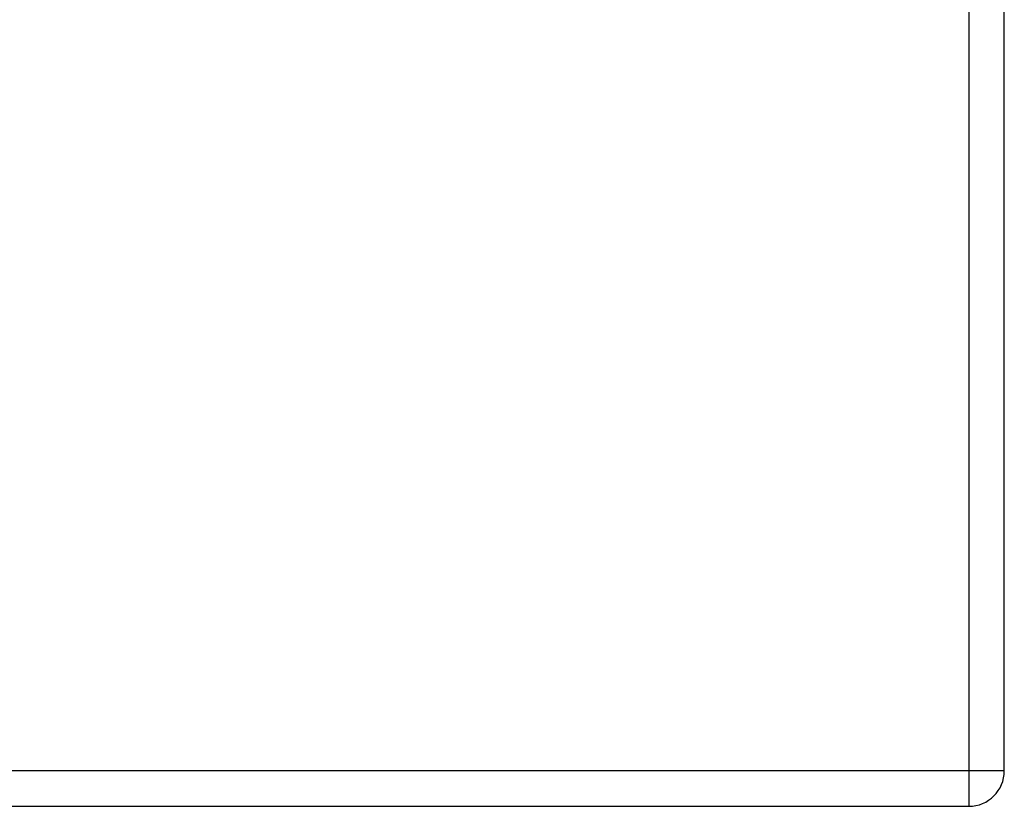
# Model space of a CAD drawing. Header units: inches. Extents: x 5 to 143, y 9 to 75.
# Tile 82 of 125: x 72.89 to 77.35, y 26.87 to 30.44. Entities that reach past the tile are written whole.
import ezdxf

# ---------------------------------------------------------------- set-up
doc = ezdxf.new("R2010")
doc.units = ezdxf.units.IN
doc.header["$MEASUREMENT"] = 0
doc.layers.add('Visible Edges(ANSI)', color=7, linetype='Continuous', lineweight=25)
doc.layers.add('Visible Tangent Edges(ANSI)', color=7, linetype='Continuous', lineweight=25)

msp = doc.modelspace()

# ---------------------------------------------------------------- linework, layer by layer
at = {"layer": 'Visible Edges(ANSI)'}
for p, q in [((77.3494, 27.0341), (77.3494, 56.5151)), ((47.5924, 26.8731), (77.1884, 26.8731))]:
    msp.add_line(p, q, dxfattribs=at)
msp.add_arc((77.1884, 27.0341), 0.161, 270, 0, dxfattribs=at)
at = {"layer": 'Visible Tangent Edges(ANSI)'}
for p, q in [((77.1884, 56.5151), (77.1884, 27.0341)), ((77.1884, 27.0341), (47.5924, 27.0341)), ((77.1884, 27.0341), (77.1884, 26.8731)), ((77.3494, 27.0341), (77.1884, 27.0341))]:
    msp.add_line(p, q, dxfattribs=at)

doc.saveas('drawing.dxf')
